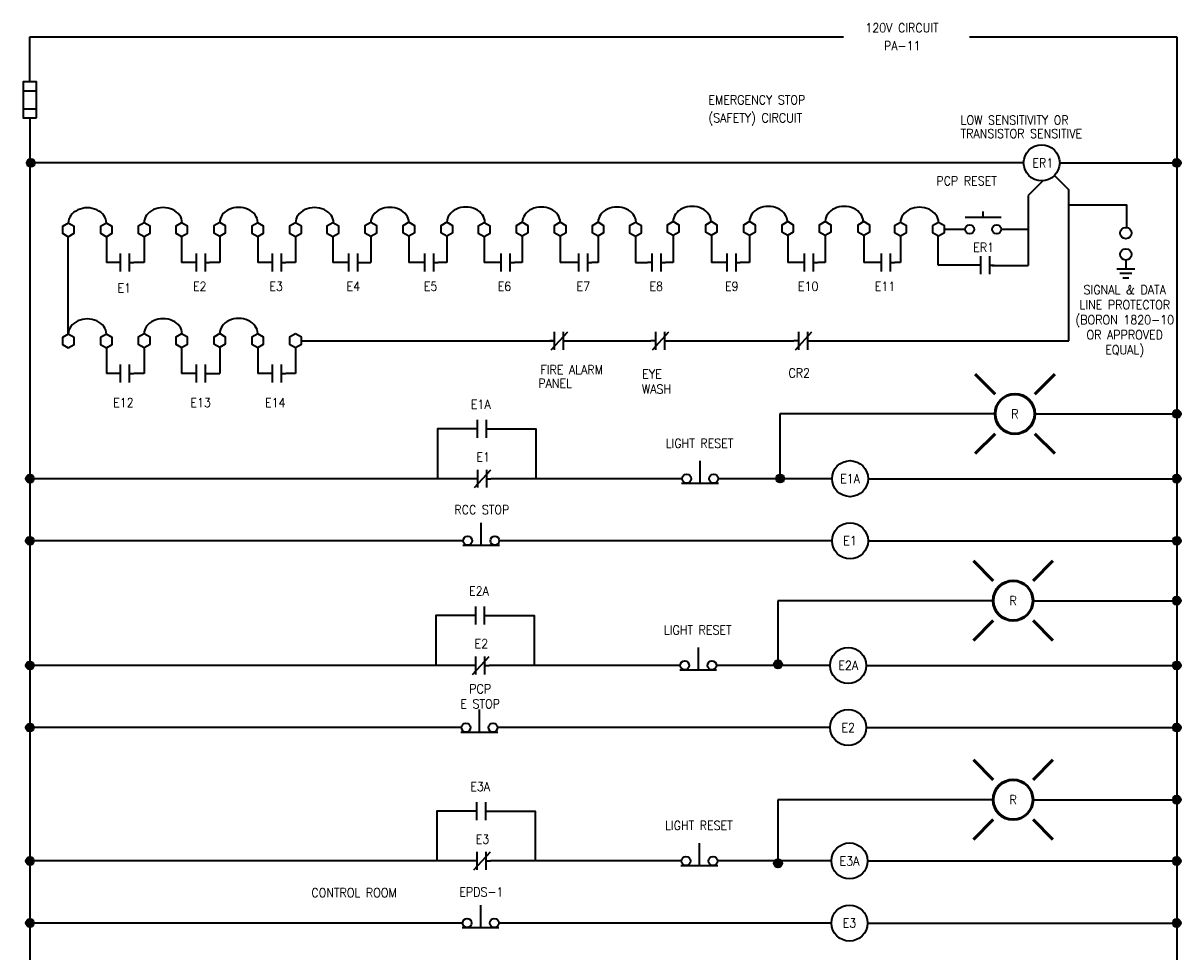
# Model space of a CAD drawing. Extents: x 6.6 to 42.4, y 9 to 65.1.
# Tile 2 of 5: x 6.6 to 22.7, y 22.7 to 35.6. Entities that reach past the tile are written whole.
import ezdxf
from ezdxf.enums import TextEntityAlignment as Align

# ---------------------------------------------------------------- set-up
doc = ezdxf.new("R2010")
doc.units = 0
doc.header["$LTSCALE"] = 0.03
doc.header["$MEASUREMENT"] = 0
for name, color, linetype, lineweight in [('E-Anno-Text', 53, 'Continuous', 25), ('E-Detl-Grph', 33, 'Continuous', 35), ('Level 55', 7, 'Continuous', 18)]:
    doc.layers.add(name, color=color, linetype=linetype, lineweight=lineweight)
doc.styles.add('NOTES', font='romans.shx')

# ---------------------------------------------------------------- blocks, each defined once
blk = doc.blocks.new('PBNO')
for p, q in [((0, 0.169), (0.5, 0.169)), ((0.25, 0.169), (0.25, 0.25))]:
    blk.add_line(p, q)
for centre in [(0.062, 0), (0.438, 0)]:
    blk.add_circle(centre, 0.0624)
blk = doc.blocks.new('NO')
for p, q in [((0.0625, 0), (0, 0)), ((0.0625, 0.12475), (0.0625, -0.12475)), ((0.18725, 0.12475), (0.18725, -0.12475)), ((0.18725, 0), (0.25, 0))]:
    blk.add_line(p, q)
blk = doc.blocks.new('NC')
for p, q in [((0.0625, 0), (0, 0)), ((0.021, -0.12475), (0.24975, 0.12475)), ((0.0625, 0.12475), (0.0625, -0.12475)), ((0.18725, 0.12475), (0.18725, -0.12475)), ((0.18725, 0), (0.25, 0))]:
    blk.add_line(p, q)
blk = doc.blocks.new('CONN')
blk.add_hatch(color=256).paths.add_polyline_path([(0.056, 0, 1), (-0.056, 0, 1)], flags=16)
blk.add_circle((0, 0), 0.0564)
blk = doc.blocks.new('CTFUSE')
for p, q in [((0.125, 0.094), (0.125, -0.094)), ((0.375, 0.094), (0.375, -0.094))]:
    blk.add_line(p, q)
blk.add_3dface([(0, -0.094), (0.5, -0.094), (0.5, 0.094), (0, 0.094)])
at = {"style": 'NOTES', "width": 0.9}
blk.add_attdef('TAG00', text='', height=0.125, dxfattribs=at).set_placement((0, 0), align=Align.MIDDLE_CENTER)
blk = doc.blocks.new('COIL3')
blk.add_circle((0.25, 0), 0.25)
at = {"style": 'NOTES', "width": 0.9}
blk.add_attdef('TAG00', text='', height=0.125, dxfattribs=at).set_placement((0, 0), align=Align.MIDDLE_CENTER)
blk = doc.blocks.new('PBNC')
for p, q in [((0.25, -0.063), (0.25, 0.249)), ((-0.008, -0.063), (0.503, -0.063))]:
    blk.add_line(p, q)
for centre in [(0.062, 0), (0.438, 0)]:
    blk.add_circle(centre, 0.0624)
blk = doc.blocks.new('*U32')
at = {"layer": 'Level 55', "color": 4, "linetype": 'Continuous', "lineweight": 50}
for p, q in [((-0.551, 0.549), (-0.275, 0.274)), ((0.276, 0.274), (0.552, 0.549)), ((-0.551, -0.553), (-0.275, -0.277)), ((0.276, -0.277), (0.552, -0.553))]:
    blk.add_line(p, q, dxfattribs=at)
blk.add_circle((0, -0.002), 0.276, dxfattribs=at)
at = {"layer": 'E-Anno-Text', "style": 'NOTES', "width": 0.9}
blk.add_text('R', height=0.125, dxfattribs=at).set_placement((0, -0.002), align=Align.MIDDLE_CENTER)
blk = doc.blocks.new('GROUND')
for p, q in [((0.12475, -0.125), (-0.12475, -0.125)), ((0.08325, -0.18725), (-0.08325, -0.18725)), ((0.0415, -0.24975), (-0.0415, -0.24975))]:
    blk.add_line(p, q)
at = {"flags": 128}
blk.add_lwpolyline([(0, -0.0005), (0, 0), (0, -0.125)], dxfattribs=at)

msp = doc.modelspace()

# ---------------------------------------------------------------- linework, layer by layer
at = {"layer": 'E-Detl-Grph'}
for p, q in [((6.707, 34.807), (6.707, 35.432)), ((6.707, 35.432), (17.997, 35.432)), ((19.747, 35.432), (22.622, 35.432)), ((22.622, 35.432), (22.622, 9.1)), ((6.707, 34.307), (6.707, 9.1)), ((20.497, 33.682), (6.707, 33.682)), ((20.997, 33.682), (22.622, 33.682)), ((20.762, 33.433), (20.56, 33.231)), ((20.924, 33.505), (21.122, 33.307)), ((21.122, 31.215), (21.122, 33.307)), ((20.56, 33.231), (20.56, 32.26)), ((7.24, 31.307), (7.24, 32.658)), ((7.768, 32.658), (7.768, 32.301)), ((8.292, 32.662), (8.292, 32.301)), ((8.813, 32.662), (8.813, 32.301)), ((9.341, 32.665), (9.341, 32.301)), ((9.869, 32.662), (9.869, 32.301)), ((10.393, 32.662), (10.393, 32.301)), ((10.911, 32.662), (10.911, 32.301)), ((11.438, 32.665), (11.438, 32.302)), ((11.966, 32.668), (11.966, 32.301)), ((12.494, 32.668), (12.494, 32.301)), ((13.011, 32.662), (13.011, 32.301)), ((13.539, 32.668), (13.539, 32.301)), ((14.067, 32.668), (14.067, 32.301)), ((14.591, 32.668), (14.591, 32.301)), ((15.112, 32.665), (15.112, 32.302)), ((15.633, 32.677), (15.633, 32.301)), ((16.164, 32.677), (16.164, 32.301)), ((16.692, 32.677), (16.692, 32.301)), ((17.223, 32.677), (17.223, 32.301)), ((17.744, 32.677), (17.744, 32.301)), ((18.279, 32.677), (18.279, 32.301)), ((18.788, 32.668), (18.788, 32.301)), ((19.31, 32.261), (19.31, 32.668)), ((19.685, 32.76), (19.398, 32.76)), ((20.56, 32.76), (20.185, 32.76)), ((7.899, 32.301), (7.768, 32.301)), ((8.292, 32.301), (8.149, 32.301)), ((8.95, 32.301), (8.813, 32.301)), ((9.341, 32.301), (9.2, 32.301)), ((10.007, 32.301), (9.869, 32.301)), ((10.393, 32.301), (10.257, 32.301)), ((11.065, 32.301), (10.911, 32.301)), ((11.315, 32.301), (11.438, 32.302)), ((12.122, 32.301), (11.966, 32.301)), ((12.494, 32.301), (12.372, 32.301)), ((13.18, 32.301), (13.011, 32.301)), ((13.539, 32.301), (13.43, 32.301)), ((14.256, 32.301), (14.067, 32.301)), ((14.591, 32.301), (14.506, 32.301)), ((15.112, 32.302), (15.276, 32.301)), ((15.633, 32.301), (15.526, 32.301)), ((16.315, 32.301), (16.164, 32.301)), ((16.692, 32.301), (16.565, 32.301)), ((17.391, 32.301), (17.223, 32.301)), ((17.744, 32.301), (17.641, 32.301)), ((18.458, 32.301), (18.279, 32.301)), ((18.788, 32.301), (18.708, 32.301)), ((19.836, 32.261), (19.31, 32.261)), ((20.06, 32.26), (20.56, 32.26)), ((10.475, 31.215), (13.983, 31.215)), ((14.171, 31.215), (15.326, 31.215)), ((15.576, 31.215), (17.31, 31.215)), ((17.56, 31.215), (21.122, 31.215)), ((7.768, 31.117), (7.768, 30.761)), ((8.292, 31.12), (8.292, 30.759)), ((8.813, 31.12), (8.813, 30.759)), ((9.341, 31.123), (9.341, 30.76)), ((9.869, 31.12), (9.869, 30.759)), ((10.393, 31.12), (10.393, 30.759)), ((7.899, 30.759), (7.768, 30.759)), ((8.292, 30.759), (8.149, 30.759)), ((8.95, 30.759), (8.813, 30.759)), ((9.2, 30.759), (9.341, 30.76)), ((10.007, 30.759), (9.869, 30.759)), ((10.393, 30.759), (10.257, 30.759)), ((20.101, 30.199), (17.113, 30.199)), ((17.113, 30.199), (17.113, 29.315)), ((20.652, 30.199), (22.622, 30.199)), ((12.855, 29.3), (6.707, 29.3)), ((15.758, 29.3), (13.105, 29.3)), ((17.838, 29.3), (16.258, 29.3)), ((18.338, 29.3), (22.622, 29.3)), ((20.652, 29.3), (22.664, 29.3)), ((12.721, 28.438), (6.707, 28.438)), ((17.838, 28.438), (13.221, 28.438)), ((20.076, 27.607), (17.088, 27.607)), ((17.088, 27.607), (17.088, 26.723)), ((20.627, 27.607), (22.622, 27.607)), ((12.83, 26.708), (6.707, 26.708)), ((15.733, 26.708), (13.08, 26.708)), ((17.813, 26.708), (16.233, 26.708)), ((18.313, 26.708), (22.622, 26.708)), ((12.696, 25.846), (6.707, 25.846)), ((17.813, 25.846), (13.196, 25.846)), ((20.076, 24.845), (17.088, 24.845)), ((17.088, 24.845), (17.088, 23.961)), ((20.627, 24.845), (22.622, 24.845)), ((12.847, 23.995), (6.707, 23.995)), ((15.749, 23.995), (13.097, 23.995)), ((17.83, 23.995), (16.249, 23.995)), ((18.33, 23.995), (22.622, 23.995)), ((12.713, 23.133), (6.707, 23.133)), ((17.83, 23.133), (13.213, 23.133))]:
    msp.add_line(p, q, dxfattribs=at)
at = {"layer": 'E-Detl-Grph', "flags": 128}
for points in [[(21.122, 33.101), (21.923, 33.101), (21.923, 32.79)], [(12.85, 29.992), (12.363, 29.992), (12.363, 29.3)], [(13.1, 29.992), (13.728, 29.992), (13.728, 29.3)], [(18.338, 28.438), (22.622, 28.438)], [(12.826, 27.4), (12.338, 27.4), (12.338, 26.708)], [(13.076, 27.4), (13.703, 27.4), (13.703, 26.708)], [(18.313, 25.846), (22.622, 25.846)], [(12.842, 24.687), (12.355, 24.687), (12.355, 23.995)], [(13.092, 24.687), (13.72, 24.687), (13.72, 23.995)], [(18.33, 23.133), (22.622, 23.133)]]:
    msp.add_lwpolyline(points, dxfattribs=at)
for points in [[(7.24, 32.848), (7.158, 32.801), (7.158, 32.706), (7.24, 32.658), (7.322, 32.706), (7.322, 32.801)], [(7.768, 32.848), (7.686, 32.801), (7.686, 32.706), (7.768, 32.658), (7.85, 32.706), (7.85, 32.801)], [(8.292, 32.852), (8.21, 32.804), (8.21, 32.709), (8.292, 32.662), (8.374, 32.709), (8.374, 32.804)], [(8.813, 32.852), (8.731, 32.804), (8.731, 32.709), (8.813, 32.662), (8.895, 32.709), (8.895, 32.804)], [(9.341, 32.855), (9.259, 32.807), (9.259, 32.712), (9.341, 32.665), (9.423, 32.712), (9.423, 32.807)], [(9.869, 32.852), (9.786, 32.804), (9.786, 32.709), (9.869, 32.662), (9.951, 32.709), (9.951, 32.804)], [(10.393, 32.852), (10.311, 32.804), (10.311, 32.709), (10.393, 32.662), (10.475, 32.709), (10.475, 32.804)], [(10.911, 32.852), (10.828, 32.804), (10.828, 32.709), (10.911, 32.662), (10.993, 32.709), (10.993, 32.804)], [(11.438, 32.855), (11.356, 32.807), (11.356, 32.712), (11.438, 32.665), (11.52, 32.712), (11.52, 32.807)], [(11.966, 32.858), (11.884, 32.811), (11.884, 32.716), (11.966, 32.668), (12.048, 32.716), (12.048, 32.811)], [(12.494, 32.858), (12.411, 32.811), (12.411, 32.716), (12.494, 32.668), (12.576, 32.716), (12.576, 32.811)], [(13.011, 32.852), (12.929, 32.804), (12.929, 32.709), (13.011, 32.662), (13.094, 32.709), (13.094, 32.804)], [(13.539, 32.858), (13.457, 32.811), (13.457, 32.716), (13.539, 32.668), (13.621, 32.716), (13.621, 32.811)], [(14.067, 32.858), (13.984, 32.811), (13.984, 32.716), (14.067, 32.668), (14.149, 32.716), (14.149, 32.811)], [(14.591, 32.858), (14.509, 32.811), (14.509, 32.716), (14.591, 32.668), (14.673, 32.716), (14.673, 32.811)], [(15.112, 32.855), (15.03, 32.807), (15.03, 32.712), (15.112, 32.665), (15.194, 32.712), (15.194, 32.807)], [(15.633, 32.867), (15.551, 32.819), (15.551, 32.724), (15.633, 32.677), (15.715, 32.724), (15.715, 32.819)], [(16.164, 32.867), (16.082, 32.819), (16.082, 32.724), (16.164, 32.677), (16.246, 32.724), (16.246, 32.819)], [(16.692, 32.867), (16.609, 32.819), (16.609, 32.724), (16.692, 32.677), (16.774, 32.724), (16.774, 32.819)], [(17.223, 32.867), (17.14, 32.819), (17.14, 32.724), (17.223, 32.677), (17.305, 32.724), (17.305, 32.819)], [(17.744, 32.867), (17.661, 32.819), (17.661, 32.724), (17.744, 32.677), (17.826, 32.724), (17.826, 32.819)], [(18.279, 32.867), (18.197, 32.819), (18.197, 32.724), (18.279, 32.677), (18.362, 32.724), (18.362, 32.819)], [(18.788, 32.857), (18.706, 32.81), (18.706, 32.715), (18.788, 32.668), (18.87, 32.715), (18.87, 32.81)], [(19.316, 32.857), (19.233, 32.81), (19.233, 32.715), (19.316, 32.668), (19.398, 32.715), (19.398, 32.81)], [(7.24, 31.307), (7.158, 31.259), (7.158, 31.164), (7.24, 31.117), (7.322, 31.164), (7.322, 31.259)], [(7.768, 31.307), (7.686, 31.259), (7.686, 31.164), (7.768, 31.117), (7.85, 31.164), (7.85, 31.259)], [(8.292, 31.31), (8.21, 31.263), (8.21, 31.168), (8.292, 31.12), (8.374, 31.168), (8.374, 31.263)], [(8.813, 31.31), (8.731, 31.263), (8.731, 31.168), (8.813, 31.12), (8.895, 31.168), (8.895, 31.263)], [(9.341, 31.313), (9.259, 31.266), (9.259, 31.171), (9.341, 31.123), (9.423, 31.171), (9.423, 31.266)], [(9.869, 31.31), (9.786, 31.263), (9.786, 31.168), (9.869, 31.12), (9.951, 31.168), (9.951, 31.263)], [(10.393, 31.31), (10.311, 31.263), (10.311, 31.168), (10.393, 31.12), (10.475, 31.168), (10.475, 31.263)]]:
    msp.add_lwpolyline(points, close=True, dxfattribs=at)
at = {"layer": 'E-Detl-Grph'}
for centre in [(21.915, 32.709), (21.915, 32.412)]:
    msp.add_circle(centre, 0.0787, dxfattribs=at)
for centre in [(7.504, 32.848), (8.556, 32.852), (9.605, 32.855), (10.657, 32.852), (11.702, 32.855), (12.757, 32.858), (13.803, 32.858), (14.855, 32.858), (15.897, 32.867), (16.955, 32.867), (18.007, 32.867), (19.052, 32.857), (7.504, 31.307), (8.556, 31.31), (9.605, 31.313)]:
    msp.add_ellipse(centre, major_axis=(0.264, 0), ratio=0.796236, start_param=0, end_param=3.141593, dxfattribs=at)

# ---------------------------------------------------------------- block references
for name, p, rotation in [('CTFUSE', (6.707, 34.307), 90), ('PBNC', (15.758, 29.3), 360), ('PBNC', (12.721, 28.438), 360), ('PBNC', (15.733, 26.708), 360), ('PBNC', (12.696, 25.846), 360), ('PBNC', (15.749, 23.995), 360), ('PBNC', (12.713, 23.133), 360)]:
    msp.add_blockref(name, p, dxfattribs=dict(at, rotation=rotation))
for name, p in [('COIL3', (20.497, 33.682)), ('CONN', (6.72, 33.682)), ('CONN', (22.622, 33.682)), ('PBNO', (19.685, 32.76)), ('NO', (7.899, 32.301)), ('NO', (8.95, 32.301)), ('NO', (10.007, 32.301)), ('NO', (11.065, 32.301)), ('NO', (12.122, 32.301)), ('NO', (13.18, 32.301)), ('NO', (14.256, 32.301)), ('NO', (15.276, 32.301)), ('NO', (16.315, 32.301)), ('NO', (17.391, 32.301)), ('NO', (18.458, 32.301)), ('NO', (19.836, 32.261)), ('GROUND', (21.915, 32.333)), ('NC', (13.921, 31.215)), ('NC', (15.326, 31.215)), ('NC', (17.31, 31.215)), ('NO', (7.899, 30.759)), ('NO', (8.95, 30.759)), ('NO', (10.007, 30.759)), ('CONN', (22.622, 30.199)), ('NO', (12.85, 29.992)), ('NC', (12.855, 29.3)), ('COIL3', (17.838, 29.3)), ('CONN', (6.707, 29.3)), ('CONN', (17.119, 29.302)), ('CONN', (22.622, 29.3)), ('COIL3', (17.838, 28.438)), ('CONN', (6.707, 28.438)), ('CONN', (22.622, 28.438)), ('CONN', (22.622, 27.607)), ('NO', (12.826, 27.4)), ('NC', (12.83, 26.708)), ('COIL3', (17.813, 26.708)), ('CONN', (6.707, 26.708)), ('CONN', (17.088, 26.723)), ('CONN', (22.622, 26.708)), ('COIL3', (17.813, 25.846)), ('CONN', (6.707, 25.846)), ('CONN', (22.622, 25.846)), ('CONN', (22.622, 24.845)), ('NO', (12.842, 24.687)), ('NC', (12.847, 23.995)), ('COIL3', (17.83, 23.995)), ('CONN', (6.707, 23.995)), ('CONN', (17.088, 23.961)), ('CONN', (22.622, 23.995)), ('COIL3', (17.83, 23.133)), ('CONN', (6.707, 23.133)), ('CONN', (22.622, 23.133))]:
    msp.add_blockref(name, p, dxfattribs=at)
at = {"layer": 'Level 55', "color": 4, "linetype": 'Continuous', "lineweight": 50}
for p in [(20.376, 30.201), (20.351, 27.609), (20.351, 24.847)]:
    msp.add_blockref('*U32', p, dxfattribs=at)

# ---------------------------------------------------------------- texts
at = {"layer": 'E-Anno-Text', "style": 'NOTES', "width": 0.9}
for s, p in [('120V CIRCUIT', (18.809, 35.557)), ('PA-11', (18.813, 35.307)), ('ER1', (20.763, 33.682)), ('PCP RESET', (19.705, 33.432)), ('ER1', (19.942, 32.51)), ('E1', (8.016, 31.946)), ('E2', (9.064, 31.969)), ('E3', (10.124, 31.969)), ('E4', (11.196, 31.969)), ('E5', (12.267, 31.969)), ('E6', (13.292, 31.969)), ('E7', (14.387, 31.969)), ('E8', (15.399, 31.969)), ('E9', (16.447, 31.969)), ('E10', (17.507, 31.969)), ('E11', (18.573, 31.969)), ('FIRE ALARM', (14.226, 30.813)), ('PANEL', (13.996, 30.624)), ('EYE', (15.34, 30.752)), ('CR2', (17.383, 30.767)), ('WASH', (15.403, 30.543)), ('E12', (8.005, 30.356)), ('E13', (9.076, 30.356)), ('E14', (10.112, 30.356)), ('E1A', (12.964, 30.333)), ('LIGHT RESET', (15.999, 29.791)), ('E1', (12.997, 29.602)), ('E1A', (18.088, 29.3)), ('RCC STOP', (12.979, 28.87)), ('E1', (18.088, 28.438)), ('E2A', (12.939, 27.741)), ('LIGHT RESET', (15.974, 27.2)), ('E2', (12.972, 27.01)), ('E2A', (18.063, 26.708)), ('E2', (18.063, 25.846)), ('E3A', (12.956, 25.028)), ('LIGHT RESET', (15.99, 24.487)), ('E3', (12.988, 24.297)), ('E3A', (18.08, 23.995)), ('CONTROL ROOM', (11.206, 23.554)), ('EPDS-1', (12.972, 23.565)), ('E3', (18.08, 23.133))]:
    msp.add_text(s, height=0.125, dxfattribs=at).set_placement(p, align=Align.MIDDLE_CENTER)
for s, p in [('EMERGENCY STOP', (16.122, 34.557)), ('(SAFETY) CIRCUIT', (16.122, 34.307)), ('LOW SENSITIVITY OR', (19.622, 34.276)), ('TRANSISTOR SENSITIVE', (19.622, 34.089))]:
    msp.add_text(s, height=0.125, dxfattribs=at).set_placement(p, align=Align.MIDDLE_LEFT)
at = {"layer": 'E-Anno-Text', "char_height": 0.125, "attachment_point": 5, "style": 'NOTES'}
for s, insert in [('\\W0.900000x;SIGNAL & DATA\\P\\ptz;LINE PROTECTOR\\P\\ptz;(BORON 1820-10\\P\\ptz;OR APPROVED\\P\\ptz;EQUAL)', (21.9, 31.484)), ('\\W0.900000x;PCP\\PE STOP', (12.956, 26.279))]:
    msp.add_mtext(s, dxfattribs=dict(at, insert=insert))

doc.saveas('drawing.dxf')
